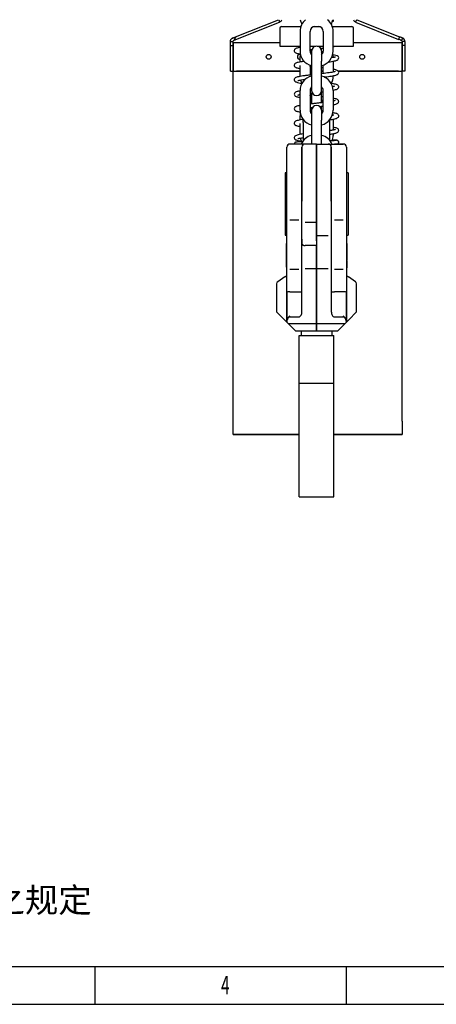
# Model space of a CAD drawing. Header units: millimetres. Extents: x 1723 to 4236, y 3692 to 5468.
# Tile 8 of 10: x 2979 to 3448, y 3692 to 4798. Entities that reach past the tile are written whole.
import ezdxf

# ---------------------------------------------------------------- set-up
doc = ezdxf.new("R2010")
doc.units = ezdxf.units.MM
doc.styles.add('样式 1', font='SimSun.ttf', dxfattribs={"width": 0.7, "height": 2.5})

# ---------------------------------------------------------------- blocks, each defined once
blk = doc.blocks.new('图框')
at = {"lineweight": -3}
for p, q in [((38.17, 38.17), (2229.15, 38.17)), ((1210, 38.17), (1210, 0)), ((1464.79, 38.17), (1464.79, 0)), ((0, 0), (2267.32, 0))]:
    blk.add_line(p, q, dxfattribs=at)
at = {"lineweight": -3, "insert": (360.38, 118.02), "char_height": 24.838, "width": 962.7379, "attachment_point": 1}
blk.add_mtext('{\\fSimSun|b0|i0|c134|p2;1.制造、安装、检验使用等应符合JB/T 5317-2016之规定}', dxfattribs=at)
at = {"lineweight": -3, "insert": (1337.69, 29.16), "char_height": 19.0852, "width": 9.3249, "attachment_point": 1, "style": '样式 1'}
blk.add_mtext('{\\fSimSun|b0|i0|c134|p2;4}', dxfattribs=at)

msp = doc.modelspace()

# ---------------------------------------------------------------- linework, layer by layer
for p, q in [((3220.565, 4774.488), (3271.543, 4794.985)), ((3222.169, 4778.365), (3270.158, 4797.657)), ((3270.643, 4797.657), (3271.543, 4794.985)), ((3271.759, 4795.072), (3271.543, 4794.985)), ((3273.616, 4790.012), (3295.426, 4790.012)), ((3310.033, 4790.012), (3316.204, 4790.012)), ((3311.316, 4790.162), (3314.916, 4790.162)), ((3330.81, 4790.012), (3352.616, 4790.012)), ((3330.969, 4795.757), (3331.216, 4795.757)), ((3331.216, 4795.757), (3331.466, 4795.757)), ((3332.266, 4796.557), (3332.266, 4797.657)), ((3356.828, 4795.045), (3356.774, 4795.067)), ((3357.878, 4797.657), (3356.828, 4795.045)), ((3356.828, 4795.045), (3405.245, 4775.582)), ((3358.375, 4797.657), (3406.364, 4778.365)), ((3271.616, 4788.012), (3271.616, 4768.012)), ((3294.516, 4784.562), (3294.516, 4762.462)), ((3305.716, 4762.462), (3305.716, 4784.562)), ((3320.516, 4784.562), (3320.516, 4762.462)), ((3331.716, 4762.462), (3331.716, 4784.562)), ((3354.616, 4768.012), (3354.616, 4788.012)), ((3406.364, 4778.365), (3405.245, 4775.582)), ((3216.266, 4768.717), (3216.266, 4773.289)), ((3216.266, 4773.289), (3219.266, 4773.289)), ((3216.266, 4768.717), (3219.266, 4768.717)), ((3216.266, 4739.907), (3216.266, 4768.717)), ((3219.266, 4771.907), (3219.266, 4773.289)), ((3219.266, 4771.907), (3219.266, 4739.907)), ((3219.266, 4771.907), (3223.266, 4771.907)), ((3219.266, 4739.907), (3219.266, 4771.907)), ((3223.266, 4771.907), (3271.619, 4771.907)), ((3271.616, 4768.012), (3294.519, 4768.012)), ((3305.817, 4768.012), (3312.371, 4768.012)), ((3313.866, 4768.012), (3320.42, 4768.012)), ((3331.717, 4768.012), (3354.616, 4768.012)), ((3354.616, 4771.907), (3405.266, 4771.907)), ((3405.266, 4771.907), (3409.266, 4771.907)), ((3409.758, 4777.001), (3408.639, 4774.217)), ((3409.266, 4773.289), (3409.266, 4771.907)), ((3412.266, 4773.289), (3409.266, 4773.289)), ((3409.266, 4739.907), (3409.266, 4771.907)), ((3409.266, 4771.907), (3409.266, 4739.907)), ((3412.266, 4768.717), (3409.266, 4768.717)), ((3412.266, 4773.289), (3412.266, 4768.717)), ((3412.266, 4768.717), (3412.266, 4739.907)), ((3294.516, 4750.17), (3294.516, 4756.212)), ((3307.516, 4762.462), (3307.516, 4764.193)), ((3307.516, 4762.462), (3307.516, 4751.262)), ((3318.716, 4762.462), (3318.716, 4765.478)), ((3318.716, 4762.462), (3318.716, 4751.262)), ((3331.716, 4756.212), (3331.716, 4755.113)), ((3294.516, 4734.112), (3294.516, 4746.151)), ((3305.716, 4746.623), (3305.716, 4735.478)), ((3307.516, 4751.262), (3307.516, 4729.162)), ((3318.716, 4729.162), (3318.716, 4751.262)), ((3320.516, 4737.18), (3320.516, 4746.623)), ((3331.716, 4751.042), (3331.716, 4738.807)), ((3216.266, 4739.907), (3219.266, 4739.907)), ((3219.266, 4346.907), (3219.266, 4739.907)), ((3219.266, 4739.907), (3294.518, 4739.907)), ((3294.517, 4739.907), (3223.266, 4739.907)), ((3307.518, 4739.907), (3305.718, 4739.907)), ((3305.719, 4739.907), (3307.518, 4739.907)), ((3320.514, 4739.907), (3318.714, 4739.907)), ((3318.714, 4739.907), (3320.516, 4739.907)), ((3331.716, 4734.746), (3331.716, 4734.112)), ((3337.304, 4739.907), (3409.266, 4739.907)), ((3405.266, 4739.907), (3337.306, 4739.907)), ((3412.266, 4739.907), (3409.266, 4739.907)), ((3409.266, 4346.907), (3409.266, 4739.907)), ((3307.516, 4729.162), (3307.516, 4717.962)), ((3318.716, 4717.962), (3318.716, 4729.162)), ((3294.516, 4695.862), (3294.516, 4717.962)), ((3305.716, 4717.962), (3305.716, 4695.862)), ((3307.516, 4715.376), (3307.516, 4703.116)), ((3318.716, 4704.396), (3318.716, 4716.662)), ((3320.516, 4695.862), (3320.516, 4717.962)), ((3331.716, 4717.962), (3331.716, 4695.862)), ((3318.716, 4695.862), (3318.716, 4700.812)), ((3294.516, 4685.034), (3294.516, 4689.612)), ((3307.516, 4695.862), (3307.516, 4699.049)), ((3307.516, 4695.862), (3307.516, 4684.662)), ((3318.716, 4695.862), (3318.716, 4684.662)), ((3294.516, 4668.756), (3294.516, 4681.002)), ((3298.116, 4682.216), (3298.116, 4685.47)), ((3298.116, 4682.216), (3298.116, 4661.755)), ((3307.516, 4684.662), (3307.516, 4662.562)), ((3318.716, 4662.562), (3318.716, 4684.662)), ((3328.116, 4682.216), (3328.116, 4685.47)), ((3328.116, 4661.755), (3328.116, 4682.216)), ((3331.716, 4685.882), (3331.716, 4673.663)), ((3331.716, 4669.598), (3331.716, 4667.512)), ((3293.116, 4658.012), (3283.116, 4658.012)), ((3293.116, 4658.012), (3283.116, 4658.012)), ((3300.116, 4658.012), (3293.116, 4658.012)), ((3313.116, 4658.012), (3300.116, 4658.012)), ((3307.516, 4662.562), (3307.516, 4657.99)), ((3313.116, 4594.019), (3313.116, 4658.012)), ((3313.116, 4658.012), (3326.116, 4658.012)), ((3313.116, 4658.012), (3313.116, 4594.019)), ((3318.716, 4657.959), (3318.716, 4662.562)), ((3326.116, 4658.012), (3333.116, 4658.012)), ((3343.116, 4658.012), (3333.116, 4658.012)), ((3333.116, 4658.012), (3343.116, 4658.012)), ((3279.616, 4594.019), (3279.616, 4654.512)), ((3279.616, 4594.019), (3279.616, 4654.512)), ((3296.616, 4654.523), (3296.616, 4594.019)), ((3296.616, 4594.019), (3296.616, 4654.512)), ((3329.616, 4594.019), (3329.616, 4654.523)), ((3329.616, 4654.512), (3329.616, 4594.019)), ((3346.616, 4654.512), (3346.616, 4594.019)), ((3346.616, 4654.512), (3346.616, 4594.019)), ((3279.616, 4625.512), (3277.616, 4625.512)), ((3277.616, 4625.512), (3277.616, 4590.512)), ((3348.616, 4625.512), (3346.616, 4625.512)), ((3348.616, 4625.512), (3348.616, 4555.512)), ((3277.616, 4590.512), (3277.616, 4555.512)), ((3279.616, 4557.325), (3279.616, 4594.019)), ((3296.616, 4551.318), (3296.616, 4594.019)), ((3313.116, 4549.408), (3313.116, 4594.019)), ((3313.116, 4594.019), (3313.116, 4549.407)), ((3329.616, 4594.019), (3329.616, 4548.548)), ((3346.616, 4594.019), (3346.616, 4557.325)), ((3283.116, 4573.012), (3293.116, 4573.012)), ((3313.116, 4569.744), (3300.116, 4569.744)), ((3333.116, 4573.012), (3343.116, 4573.012)), ((3279.616, 4525.762), (3279.616, 4557.325)), ((3279.616, 4525.756), (3279.616, 4557.319)), ((3346.616, 4557.325), (3346.616, 4525.762)), ((3346.616, 4557.319), (3346.616, 4525.756)), ((3277.616, 4555.512), (3279.616, 4555.512)), ((3279.116, 4546.146), (3279.616, 4546.146)), ((3279.116, 4545.904), (3279.616, 4545.904)), ((3296.616, 4545.909), (3296.616, 4551.318)), ((3296.616, 4551.312), (3296.616, 4545.909)), ((3296.616, 4523.055), (3296.616, 4545.909)), ((3326.116, 4554.856), (3313.116, 4554.856)), ((3313.116, 4549.407), (3313.116, 4544.134)), ((3329.616, 4548.548), (3329.616, 4523.055)), ((3346.616, 4555.512), (3348.616, 4555.512)), ((3347.116, 4546.146), (3346.616, 4546.146)), ((3279.116, 4537.415), (3279.054, 4537.415)), ((3279.116, 4539.073), (3279.616, 4539.073)), ((3279.116, 4536.49), (3279.616, 4536.49)), ((3313.116, 4544.134), (3300.116, 4544.134)), ((3313.116, 4524.817), (3313.116, 4544.134)), ((3313.116, 4544.134), (3313.116, 4524.817)), ((3347.179, 4537.415), (3347.116, 4537.415)), ((3279.116, 4523.235), (3279.616, 4523.235)), ((3279.616, 4508.321), (3279.616, 4525.762)), ((3296.616, 4509.873), (3296.616, 4523.055)), ((3313.116, 4508.085), (3313.116, 4524.817)), ((3313.116, 4524.817), (3313.116, 4508.085)), ((3329.616, 4523.055), (3329.616, 4509.873)), ((3347.116, 4532.276), (3346.616, 4532.276)), ((3347.116, 4531.869), (3346.616, 4531.869)), ((3347.116, 4526.882), (3346.616, 4526.882)), ((3347.116, 4526.585), (3346.616, 4526.585)), ((3346.616, 4525.762), (3346.616, 4508.321)), ((3279.054, 4519.257), (3279.616, 4519.257)), ((3279.054, 4519.049), (3279.616, 4519.049)), ((3279.116, 4522.586), (3279.616, 4522.586)), ((3279.116, 4522.475), (3279.616, 4522.475)), ((3279.116, 4519.547), (3279.616, 4519.547)), ((3293.116, 4517.012), (3283.116, 4517.012)), ((3300.116, 4518.351), (3313.116, 4518.351)), ((3313.116, 4518.351), (3326.116, 4518.351)), ((3343.116, 4517.012), (3333.116, 4517.012)), ((3346.616, 4519.049), (3347.179, 4519.049)), ((3268.116, 4500.945), (3268.116, 4469.512)), ((3277.42, 4508.984), (3269.403, 4503.407)), ((3277.42, 4508.984), (3279.616, 4510.512)), ((3279.616, 4491.667), (3279.616, 4508.323)), ((3279.616, 4491.665), (3279.616, 4508.321)), ((3296.616, 4476.749), (3296.616, 4509.873)), ((3296.616, 4469.913), (3296.616, 4509.867)), ((3313.116, 4456.61), (3313.116, 4508.085)), ((3313.116, 4508.085), (3313.116, 4456.61)), ((3329.616, 4509.873), (3329.616, 4476.749)), ((3329.616, 4509.867), (3329.616, 4469.897)), ((3346.616, 4510.512), (3348.812, 4508.984)), ((3346.616, 4508.323), (3346.616, 4491.667)), ((3346.616, 4508.321), (3346.616, 4491.665)), ((3356.83, 4503.407), (3348.812, 4508.984)), ((3358.116, 4469.512), (3358.116, 4500.945)), ((3279.616, 4491.667), (3279.616, 4458.129)), ((3279.616, 4458.112), (3279.616, 4491.665)), ((3283.116, 4492.012), (3293.116, 4492.012)), ((3343.116, 4492.012), (3333.116, 4492.012)), ((3346.616, 4458.129), (3346.616, 4491.667)), ((3346.616, 4491.665), (3346.616, 4458.112)), ((3268.116, 4469.512), (3276.937, 4460.691)), ((3358.116, 4469.512), (3349.296, 4460.691)), ((3279.616, 4458.012), (3276.937, 4460.691)), ((3279.616, 4458.012), (3279.616, 4458.112)), ((3279.616, 4458.012), (3281.019, 4456.61)), ((3281.019, 4456.61), (3289.616, 4448.012)), ((3281.019, 4456.61), (3313.116, 4456.61)), ((3283.116, 4464.965), (3281.329, 4463.178)), ((3282.155, 4464.004), (3293.116, 4464.004)), ((3313.116, 4448.012), (3313.116, 4456.61)), ((3313.116, 4456.61), (3345.214, 4456.61)), ((3313.116, 4456.61), (3313.116, 4448.012)), ((3333.116, 4464.004), (3344.078, 4464.004)), ((3345.214, 4456.61), (3336.616, 4448.012)), ((3343.116, 4464.965), (3344.904, 4463.178)), ((3345.214, 4456.61), (3346.616, 4458.012)), ((3349.296, 4460.691), (3346.616, 4458.012)), ((3346.616, 4458.112), (3346.616, 4458.012)), ((3313.116, 4448.012), (3289.616, 4448.012)), ((3295.766, 4448.013), (3295.766, 4442.812)), ((3336.616, 4448.012), (3313.116, 4448.012)), ((3330.466, 4442.812), (3330.466, 4448.013)), ((3293.616, 4417.083), (3293.616, 4442.812)), ((3293.616, 4442.812), (3332.616, 4442.812)), ((3332.616, 4417.083), (3332.616, 4442.812)), ((3293.616, 4388.94), (3293.616, 4417.083)), ((3332.616, 4388.94), (3332.616, 4417.083)), ((3332.616, 4388.939), (3293.616, 4388.939)), ((3293.616, 4374.336), (3293.616, 4388.939)), ((3332.616, 4374.336), (3332.616, 4388.939)), ((3293.616, 4334.15), (3293.616, 4374.336)), ((3332.616, 4334.15), (3332.616, 4374.336)), ((3219.266, 4331.907), (3219.266, 4346.907)), ((3409.266, 4346.907), (3409.266, 4331.907)), ((3219.266, 4331.907), (3293.619, 4331.907)), ((3293.619, 4331.907), (3219.266, 4331.907)), ((3293.616, 4261.664), (3293.616, 4334.15)), ((3332.616, 4261.664), (3332.616, 4334.15)), ((3332.616, 4331.907), (3409.266, 4331.907)), ((3409.266, 4331.907), (3332.616, 4331.907)), ((3332.626, 4295.481), (3332.616, 4295.481)), ((3332.626, 4288.608), (3332.616, 4288.608)), ((3332.626, 4288.101), (3332.616, 4288.101)), ((3332.626, 4285.742), (3332.616, 4285.742)), ((3293.616, 4261.664), (3332.616, 4261.664))]:
    msp.add_line(p, q)
for centre in [(3259.266, 4755.907), (3364.266, 4755.907)]:
    msp.add_circle(centre, 2.75)
for centre, radius, start, end in [((3273.616, 4788.012), 2, 90, 180), ((3270.266, 4798.783), 4, 291.904816, 343.64332), ((3311.316, 4784.562), 16.8, 128.790001, 180), ((3311.316, 4800.712), 16.8, 190.479374, 208.728281), ((3311.316, 4784.562), 5.6, 90, 180), ((3314.916, 4784.562), 5.6, 0, 90), ((3314.916, 4784.562), 16.8, 0, 51.209999), ((3314.916, 4800.712), 16.8, 331.271718, 349.520625), ((3331.466, 4796.557), 0.8, 270, 0), ((3352.616, 4788.012), 2, 0, 90), ((3358.266, 4798.778), 4, 196.277024, 248.100255), ((3313.116, 4762.462), 5.6, 90, 180), ((3313.116, 4762.462), 5.6, 0, 90), ((3294.266, 4755.907), 2.75, 81.129382, 180), ((3294.266, 4755.907), 2.75, 180, 275.220002), ((3311.316, 4762.462), 16.8, 180, 256.926095), ((3311.316, 4756.212), 16.8, 170.17875, 180), ((3311.316, 4762.462), 5.6, 180, 227.26688), ((3311.316, 4756.212), 5.6, 132.73312, 146.079834), ((3314.916, 4762.462), 5.6, 312.73312, 0), ((3314.916, 4756.212), 5.6, 33.92016, 47.266874), ((3314.916, 4762.462), 16.8, 283.073905, 0), ((3314.916, 4756.212), 16.8, 0, 10.721251), ((3311.316, 4717.962), 16.8, 103.058439, 180), ((3314.916, 4717.962), 16.8, 0, 76.941561), ((3314.916, 4734.112), 16.8, 331.271719, 0), ((3311.316, 4734.112), 16.8, 194.401407, 208.728281), ((3311.316, 4717.962), 5.6, 132.73312, 180), ((3314.916, 4717.962), 5.6, 0, 47.26688), ((3313.116, 4717.962), 5.6, 180, 270), ((3313.116, 4717.962), 5.6, 270, 0), ((3311.316, 4689.612), 16.8, 103.073904, 109.472342), ((3313.116, 4695.862), 5.6, 90, 180), ((3313.116, 4695.862), 5.6, 0, 90), ((3314.916, 4689.612), 16.8, 70.527657, 76.926095), ((3311.316, 4695.862), 16.8, 180, 256.926095), ((3311.316, 4689.612), 16.8, 169.278749, 180), ((3311.316, 4695.862), 5.6, 180, 227.26688), ((3311.316, 4689.612), 5.6, 132.73312, 146.079834), ((3314.916, 4695.862), 5.6, 312.73312, 0), ((3314.916, 4689.612), 5.6, 33.92016, 47.266874), ((3314.916, 4695.862), 16.8, 283.073905, 0), ((3314.916, 4689.612), 16.8, 0, 10.721251), ((3311.316, 4651.362), 16.8, 103.073908, 156.636564), ((3314.916, 4651.362), 16.8, 23.550468, 76.926095), ((3314.916, 4667.512), 16.8, 339.430781, 0), ((3283.116, 4654.512), 3.5, 90, 180), ((3311.316, 4667.512), 16.8, 189.50625, 204.885), ((3300.116, 4654.512), 3.5, 90, 180), ((3326.116, 4654.512), 3.5, 0, 90), ((3343.116, 4654.512), 3.5, 0, 90), ((3271.116, 4500.945), 3, 124.824489, 176.630467), ((3355.116, 4500.945), 3, 3.063456, 55.175511)]:
    msp.add_arc(centre, radius, start, end)
for centre, major_axis, ratio, start_param, end_param in [((3283.116, 4491.665), (3.5, 0), 0.09901951, 1.57079633, 3.14159265), ((3293.116, 4492.359), (3.5, 0), 0.09901951, 4.71238898, 6.28318531), ((3333.116, 4492.359), (3.5, 0), 0.09901951, 3.14159265, 4.71238898), ((3343.116, 4491.665), (3.5, 0), 0.09901951, 0, 1.57079633), ((3293.116, 4469.896), (0, 5.892), 0.59403985, 3.14159265, 4.71527449), ((3333.116, 4469.896), (0, 5.892), 0.59403985, 1.57058933, 3.14159265), ((3283.116, 4458.112), (0, 5.892), 0.59403985, 0.53602551, 1.57079633), ((3343.116, 4458.112), (0, 5.892), 0.59403985, 4.71238898, 5.7471598)]:
    msp.add_ellipse(centre, major_axis=major_axis, ratio=ratio, start_param=start_param, end_param=end_param)
for points, knots in [([(3218.774, 4777.001), (3218.845, 4777.029), (3218.915, 4777.057), (3219.056, 4777.114), (3219.267, 4777.199), (3219.478, 4777.284), (3219.901, 4777.454), (3220.183, 4777.567), (3221.032, 4777.908), (3221.6, 4778.136), (3222.169, 4778.365)], [0, 0, 0, 0, 0.0625, 0.0625, 0.125, 0.25, 0.25, 0.5, 0.5, 1, 1, 1, 1]), ([(3222.169, 4778.365), (3222.083, 4778.213), (3222, 4778.059), (3221.837, 4777.749), (3221.758, 4777.592), (3221.529, 4777.119), (3221.385, 4776.799), (3221.185, 4776.313), (3221.121, 4776.15), (3220.997, 4775.822), (3220.937, 4775.657), (3220.823, 4775.326), (3220.768, 4775.159), (3220.663, 4774.824), (3220.613, 4774.656), (3220.565, 4774.488)], [0, 0, 0, 0, 0.125, 0.125, 0.25, 0.25, 0.5, 0.5, 0.625, 0.625, 0.75, 0.75, 0.875, 0.875, 1, 1, 1, 1]), ([(3409.758, 4777.001), (3409.477, 4777.114), (3409.196, 4777.227), (3408.632, 4777.454), (3408.35, 4777.567), (3407.501, 4777.908), (3406.933, 4778.136), (3406.364, 4778.365)], [0, 0, 0, 0, 0.25, 0.25, 0.5, 0.5, 1, 1, 1, 1]), ([(3216.266, 4773.289), (3216.266, 4773.392), (3216.27, 4773.494), (3216.282, 4773.646), (3216.287, 4773.697), (3216.299, 4773.799), (3216.305, 4773.85), (3216.345, 4774.103), (3216.392, 4774.304), (3216.47, 4774.551), (3216.487, 4774.6), (3216.522, 4774.698), (3216.541, 4774.747), (3216.6, 4774.892), (3216.643, 4774.987), (3216.713, 4775.128), (3216.738, 4775.174), (3216.789, 4775.267), (3216.815, 4775.313), (3216.897, 4775.448), (3216.956, 4775.537), (3217.018, 4775.623)], [0, 0, 0, 0, 0.125, 0.125, 0.1875, 0.1875, 0.25, 0.25, 0.5, 0.5, 0.5625, 0.5625, 0.625, 0.625, 0.75, 0.75, 0.8125, 0.8125, 0.875, 0.875, 1, 1, 1, 1]), ([(3218.774, 4777.001), (3218.689, 4776.966), (3218.604, 4776.929), (3218.479, 4776.868), (3218.437, 4776.847), (3218.355, 4776.803), (3218.233, 4776.736), (3218.114, 4776.662), (3217.997, 4776.584), (3217.959, 4776.557), (3217.883, 4776.502), (3217.845, 4776.474), (3217.659, 4776.329), (3217.518, 4776.202), (3217.353, 4776.03), (3217.32, 4775.995), (3217.256, 4775.924), (3217.162, 4775.815), (3217.074, 4775.701), (3217.018, 4775.623)], [0, 0, 0, 0, 0.125, 0.125, 0.1875, 0.1875, 0.25, 0.375, 0.375, 0.4375, 0.4375, 0.5, 0.5, 0.75, 0.75, 0.8125, 0.8125, 0.875, 1, 1, 1, 1]), ([(3219.266, 4773.289), (3219.266, 4773.313), (3219.267, 4773.337), (3219.271, 4773.384), (3219.273, 4773.408), (3219.283, 4773.479), (3219.294, 4773.527), (3219.323, 4773.624), (3219.341, 4773.673), (3219.377, 4773.748), (3219.391, 4773.773), (3219.42, 4773.823), (3219.436, 4773.848), (3219.454, 4773.873)], [0, 0, 0, 0, 0.125, 0.125, 0.25, 0.25, 0.5, 0.5, 0.75, 0.75, 0.875, 0.875, 1, 1, 1, 1]), ([(3219.893, 4774.217), (3219.854, 4774.201), (3219.815, 4774.183), (3219.758, 4774.151), (3219.739, 4774.139), (3219.701, 4774.115), (3219.683, 4774.102), (3219.627, 4774.06), (3219.591, 4774.029), (3219.538, 4773.975), (3219.521, 4773.956), (3219.487, 4773.916), (3219.47, 4773.895), (3219.454, 4773.873)], [0, 0, 0, 0, 0.25, 0.25, 0.375, 0.375, 0.5, 0.5, 0.75, 0.75, 0.875, 0.875, 1, 1, 1, 1]), ([(3220.565, 4774.488), (3220.45, 4774.441), (3220.337, 4774.395), (3220.169, 4774.328), (3220.113, 4774.306), (3220.03, 4774.272), (3220.003, 4774.261), (3219.948, 4774.239), (3219.921, 4774.228), (3219.893, 4774.217)], [0, 0, 0, 0, 0.5, 0.5, 0.75, 0.75, 0.875, 0.875, 1, 1, 1, 1]), ([(3294.266, 4766.436), (3293.612, 4766.313), (3292.174, 4766.015), (3290.52, 4765.558), (3289.314, 4765.017), (3288.431, 4764.32), (3287.826, 4762.965), (3288.165, 4761.535), (3290.192, 4759.917), (3292.301, 4759.538), (3294.417, 4759.129), (3295.048, 4759.016)], [0, 0, 0, 0, 0.092723, 0.2207997, 0.32483797, 0.40075938, 0.46937323, 0.57221159, 0.68858695, 0.91329239, 1, 1, 1, 1]), ([(3294.266, 4766.436), (3293.612, 4766.313), (3292.174, 4766.015), (3290.52, 4765.558), (3289.314, 4765.017), (3288.431, 4764.32), (3287.826, 4762.965), (3288.165, 4761.535), (3290.192, 4759.917), (3292.301, 4759.538), (3294.417, 4759.129), (3295.048, 4759.016)], [0, 0, 0, 0, 0.092723, 0.2207997, 0.32483797, 0.40075938, 0.46937323, 0.57221159, 0.68858695, 0.91329239, 1, 1, 1, 1]), ([(3331.753, 4767.316), (3332.511, 4767.461), (3333.561, 4767.684), (3334.432, 4767.916), (3334.714, 4767.999)], [0, 0, 0, 0, 0.657776, 1, 1, 1, 1]), ([(3331.753, 4767.316), (3332.511, 4767.461), (3333.561, 4767.684), (3334.432, 4767.916), (3334.714, 4767.999)], [0, 0, 0, 0, 0.657776, 1, 1, 1, 1]), ([(3408.639, 4774.217), (3408.358, 4774.33), (3408.077, 4774.443), (3407.513, 4774.67), (3407.231, 4774.784), (3406.382, 4775.125), (3405.814, 4775.353), (3405.245, 4775.582)], [0, 0, 0, 0, 0.25, 0.25, 0.5, 0.5, 1, 1, 1, 1]), ([(3409.266, 4773.289), (3409.266, 4773.33), (3409.264, 4773.374), (3409.252, 4773.465), (3409.242, 4773.513), (3409.215, 4773.609), (3409.197, 4773.659), (3409.169, 4773.719), (3409.164, 4773.731), (3409.151, 4773.756), (3409.145, 4773.768), (3409.125, 4773.803), (3409.111, 4773.826), (3409.065, 4773.894), (3409.031, 4773.936), (3408.959, 4774.013), (3408.92, 4774.048), (3408.86, 4774.095), (3408.84, 4774.109), (3408.799, 4774.136), (3408.778, 4774.149), (3408.717, 4774.183), (3408.678, 4774.202), (3408.639, 4774.217)], [0, 0, 0, 0, 0.125, 0.125, 0.25, 0.25, 0.375, 0.375, 0.40625, 0.40625, 0.4375, 0.4375, 0.5, 0.5, 0.625, 0.625, 0.75, 0.75, 0.8125, 0.8125, 0.875, 0.875, 1, 1, 1, 1]), ([(3412.266, 4773.289), (3412.266, 4773.386), (3412.263, 4773.482), (3412.249, 4773.675), (3412.238, 4773.772), (3412.196, 4774.062), (3412.153, 4774.254), (3412.081, 4774.493), (3412.066, 4774.541), (3412.042, 4774.612), (3412.033, 4774.636), (3412.016, 4774.683), (3411.972, 4774.8), (3411.922, 4774.915), (3411.794, 4775.186), (3411.695, 4775.36), (3411.527, 4775.609), (3411.467, 4775.691), (3411.373, 4775.809), (3411.341, 4775.849), (3411.275, 4775.925), (3411.242, 4775.963), (3411.072, 4776.147), (3410.927, 4776.283), (3410.695, 4776.469), (3410.616, 4776.528), (3410.493, 4776.613), (3410.452, 4776.64), (3410.369, 4776.693), (3410.326, 4776.719), (3410.198, 4776.793), (3410.111, 4776.84), (3409.936, 4776.926), (3409.848, 4776.965), (3409.758, 4777.001)], [0, 0, 0, 0, 0.0625, 0.0625, 0.125, 0.125, 0.25, 0.25, 0.28125, 0.28125, 0.296875, 0.296875, 0.3125, 0.375, 0.375, 0.5, 0.5, 0.5625, 0.5625, 0.59375, 0.59375, 0.625, 0.625, 0.75, 0.75, 0.8125, 0.8125, 0.84375, 0.84375, 0.875, 0.875, 0.9375, 0.9375, 1, 1, 1, 1]), ([(3317.76, 4765.399), (3318.64, 4765.5), (3319.541, 4765.605), (3320.426, 4765.71), (3320.457, 4765.714)], [0, 0, 0, 0, 0.96520556, 1, 1, 1, 1]), ([(3317.76, 4765.399), (3318.64, 4765.5), (3319.541, 4765.605), (3320.426, 4765.71), (3320.457, 4765.714)], [0, 0, 0, 0, 0.96520556, 1, 1, 1, 1]), ([(3326.079, 4750.137), (3326.936, 4750.253), (3328.768, 4750.514), (3332.07, 4751.049), (3334.744, 4751.656), (3336.376, 4752.29), (3337.651, 4753.111), (3338.201, 4755.106), (3336.925, 4756.933), (3335.069, 4757.548), (3332.706, 4758.091), (3331.48, 4758.327)], [0, 0, 0, 0, 0.07712875, 0.1723718, 0.35040349, 0.43405961, 0.51739245, 0.60365659, 0.68843342, 0.857914, 1, 1, 1, 1]), ([(3326.079, 4750.137), (3326.936, 4750.253), (3328.768, 4750.514), (3332.07, 4751.049), (3334.744, 4751.656), (3336.376, 4752.29), (3337.651, 4753.111), (3338.201, 4755.106), (3336.925, 4756.933), (3335.069, 4757.548), (3332.706, 4758.091), (3331.48, 4758.327)], [0, 0, 0, 0, 0.07712875, 0.1723718, 0.35040349, 0.43405961, 0.51739245, 0.60365659, 0.68843342, 0.857914, 1, 1, 1, 1]), ([(3334.263, 4755.7), (3334.231, 4755.727), (3333.86, 4755.573), (3332.528, 4755.237), (3330.891, 4754.921), (3329.672, 4754.716)], [0, 0, 0, 0, 0.2396494, 0.52379037, 1, 1, 1, 1]), ([(3334.263, 4755.7), (3334.231, 4755.727), (3333.86, 4755.573), (3332.528, 4755.237), (3330.891, 4754.921), (3329.672, 4754.716)], [0, 0, 0, 0, 0.23964942, 0.52379039, 1, 1, 1, 1]), ([(3299.159, 4750.927), (3298.539, 4750.84), (3296.55, 4750.55), (3293.753, 4750.073), (3291.257, 4749.479), (3289.649, 4748.87), (3288.695, 4748.238), (3288.039, 4747.392), (3287.872, 4745.913), (3288.769, 4744.623), (3289.763, 4744.069), (3290.736, 4743.692), (3292.242, 4743.274), (3293.658, 4742.983), (3294.487, 4742.832)], [0, 0, 0, 0, 0.05767718, 0.1914008, 0.30650041, 0.40289566, 0.48021836, 0.54387202, 0.61353786, 0.68371778, 0.74634975, 0.81126001, 0.90028622, 1, 1, 1, 1]), ([(3299.159, 4750.927), (3298.539, 4750.84), (3296.55, 4750.55), (3293.753, 4750.073), (3291.257, 4749.479), (3289.649, 4748.87), (3288.695, 4748.238), (3288.039, 4747.392), (3287.872, 4745.913), (3288.769, 4744.623), (3289.763, 4744.069), (3290.736, 4743.692), (3292.242, 4743.274), (3293.658, 4742.983), (3294.487, 4742.832)], [0, 0, 0, 0, 0.05767718, 0.1914008, 0.30650041, 0.40289566, 0.48021836, 0.54387202, 0.61353786, 0.68371778, 0.74634975, 0.81126001, 0.90028622, 1, 1, 1, 1]), ([(3307.52, 4745.074), (3307.427, 4745.085), (3306.81, 4745.156), (3306.202, 4745.228), (3305.692, 4745.289)], [0, 0, 0, 0, 0.15168378, 1, 1, 1, 1]), ([(3307.52, 4745.074), (3307.427, 4745.085), (3306.81, 4745.156), (3306.202, 4745.228), (3305.692, 4745.289)], [0, 0, 0, 0, 0.1516838, 1, 1, 1, 1]), ([(3307.795, 4735.722), (3307.187, 4735.652), (3305.121, 4735.411), (3301.649, 4734.989), (3297.694, 4734.452), (3294.365, 4733.914), (3291.732, 4733.35), (3289.794, 4732.702), (3288.574, 4731.86), (3287.985, 4730.952), (3287.96, 4729.706), (3288.395, 4728.815), (3289.155, 4728.099), (3290.113, 4727.624), (3291.833, 4727.067), (3294.177, 4726.583), (3296.128, 4726.26), (3296.867, 4726.145)], [0, 0, 0, 0, 0.0358148, 0.12265248, 0.21493933, 0.30860601, 0.39521252, 0.47506614, 0.54800612, 0.60309429, 0.63850344, 0.67204396, 0.70705069, 0.76056912, 0.83920853, 0.94258107, 1, 1, 1, 1]), ([(3307.795, 4735.722), (3307.187, 4735.652), (3305.121, 4735.411), (3301.649, 4734.989), (3297.694, 4734.452), (3294.365, 4733.914), (3291.732, 4733.35), (3289.794, 4732.702), (3288.574, 4731.86), (3287.985, 4730.952), (3287.96, 4729.706), (3288.395, 4728.815), (3289.155, 4728.099), (3290.113, 4727.624), (3291.833, 4727.067), (3294.177, 4726.583), (3296.128, 4726.26), (3296.867, 4726.145)], [0, 0, 0, 0, 0.0358148, 0.12265248, 0.21493933, 0.30860601, 0.39521252, 0.47506614, 0.54800612, 0.60309429, 0.63850344, 0.67204396, 0.70705069, 0.76056912, 0.83920853, 0.94258107, 1, 1, 1, 1]), ([(3334.291, 4739.464), (3334.283, 4739.469), (3334.174, 4739.383), (3333.329, 4739.156), (3331.562, 4738.75), (3328.868, 4738.283), (3325.523, 4737.8), (3322.07, 4737.361), (3319.745, 4737.085), (3318.727, 4736.966)], [0, 0, 0, 0, 0.05858003, 0.20164918, 0.36006718, 0.53337304, 0.7074598, 0.87432259, 1, 1, 1, 1]), ([(3334.291, 4739.464), (3334.283, 4739.469), (3334.174, 4739.383), (3333.329, 4739.156), (3331.562, 4738.75), (3328.868, 4738.283), (3325.523, 4737.8), (3322.07, 4737.361), (3319.745, 4737.085), (3318.727, 4736.966)], [0, 0, 0, 0, 0.05858006, 0.20164921, 0.3600672, 0.53337305, 0.70745981, 0.8743226, 1, 1, 1, 1]), ([(3320.579, 4743.582), (3320.264, 4743.619), (3319.655, 4743.691), (3319.038, 4743.763), (3318.74, 4743.798)], [0, 0, 0, 0, 0.51960319, 1, 1, 1, 1]), ([(3320.579, 4743.582), (3320.264, 4743.619), (3319.655, 4743.691), (3319.038, 4743.763), (3318.74, 4743.798)], [0, 0, 0, 0, 0.51960319, 1, 1, 1, 1]), ([(3318.75, 4739.77), (3319.282, 4739.707), (3319.876, 4739.637), (3320.461, 4739.567), (3320.528, 4739.559)], [0, 0, 0, 0, 0.88637621, 1, 1, 1, 1]), ([(3318.75, 4739.77), (3319.282, 4739.707), (3319.876, 4739.637), (3320.461, 4739.567), (3320.528, 4739.559)], [0, 0, 0, 0, 0.88637622, 1, 1, 1, 1]), ([(3321.69, 4733.291), (3322.069, 4733.336), (3323.723, 4733.539), (3326.562, 4733.907), (3329.855, 4734.394), (3333.376, 4735.015), (3335.72, 4735.696), (3337.293, 4736.476), (3338.244, 4738.345), (3337.545, 4739.921), (3335.971, 4741.012), (3333.974, 4741.558), (3332.132, 4741.924), (3331.856, 4741.977)], [0, 0, 0, 0, 0.0274675, 0.12126064, 0.21922345, 0.31617353, 0.48786425, 0.5642778, 0.63852039, 0.7144121, 0.7964073, 0.970526, 1, 1, 1, 1]), ([(3321.69, 4733.291), (3322.069, 4733.336), (3323.723, 4733.539), (3326.562, 4733.907), (3329.855, 4734.394), (3333.376, 4735.015), (3335.72, 4735.696), (3337.293, 4736.476), (3338.244, 4738.345), (3337.545, 4739.921), (3335.971, 4741.012), (3333.974, 4741.558), (3332.132, 4741.924), (3331.856, 4741.977)], [0, 0, 0, 0, 0.0274675, 0.12126064, 0.21922345, 0.31617353, 0.48786425, 0.5642778, 0.63852039, 0.7144121, 0.7964073, 0.970526, 1, 1, 1, 1]), ([(3291.869, 4729.381), (3291.914, 4729.341), (3292.191, 4729.341), (3293.353, 4729.626), (3295.75, 4730.095), (3298.483, 4730.518), (3300.311, 4730.769), (3300.828, 4730.838)], [0, 0, 0, 0, 0.15367138, 0.38002197, 0.62986285, 0.8981374, 1, 1, 1, 1]), ([(3291.869, 4729.381), (3291.914, 4729.341), (3292.191, 4729.341), (3293.353, 4729.626), (3295.75, 4730.095), (3298.483, 4730.518), (3300.311, 4730.769), (3300.828, 4730.838)], [0, 0, 0, 0, 0.15367138, 0.38002197, 0.62986285, 0.8981374, 1, 1, 1, 1]), ([(3331.681, 4718.44), (3332.287, 4718.553), (3333.651, 4718.834), (3335.491, 4719.334), (3337.038, 4720.154), (3337.871, 4721.073), (3338.088, 4722.504), (3337.279, 4723.928), (3336.204, 4724.51), (3333.995, 4725.309), (3331.311, 4725.817), (3329.262, 4726.138)], [0, 0, 0, 0, 0.08130069, 0.19544326, 0.30253768, 0.39931297, 0.47310004, 0.54430661, 0.64481198, 0.76785058, 1, 1, 1, 1]), ([(3331.681, 4718.44), (3332.287, 4718.553), (3333.651, 4718.834), (3335.491, 4719.334), (3337.038, 4720.154), (3337.871, 4721.073), (3338.088, 4722.504), (3337.279, 4723.928), (3336.204, 4724.51), (3333.995, 4725.309), (3331.311, 4725.817), (3329.262, 4726.138)], [0, 0, 0, 0, 0.08130069, 0.19544326, 0.30253768, 0.39931297, 0.47310004, 0.54430661, 0.64481198, 0.76785058, 1, 1, 1, 1]), ([(3333.281, 4722.85), (3332.877, 4722.767), (3332.141, 4722.595), (3331.175, 4722.41), (3330.969, 4722.371)], [0, 0, 0, 0, 0.7950331, 1, 1, 1, 1]), ([(3333.281, 4722.85), (3332.877, 4722.767), (3332.141, 4722.595), (3331.175, 4722.41), (3330.969, 4722.371)], [0, 0, 0, 0, 0.79503311, 1, 1, 1, 1]), ([(3294.474, 4717.618), (3294.124, 4717.553), (3293.207, 4717.378), (3291.868, 4717.087), (3290.105, 4716.559), (3288.526, 4715.641), (3287.739, 4714.138), (3288.413, 4712.425), (3289.895, 4711.466), (3291.767, 4710.826), (3293.322, 4710.487), (3294.289, 4710.303), (3294.467, 4710.269)], [0, 0, 0, 0, 0.05060226, 0.13902616, 0.24094051, 0.36917229, 0.50446248, 0.62957656, 0.74772137, 0.86162508, 0.97501655, 1, 1, 1, 1]), ([(3294.474, 4717.618), (3294.124, 4717.553), (3293.207, 4717.378), (3291.868, 4717.087), (3290.105, 4716.559), (3288.526, 4715.641), (3287.739, 4714.138), (3288.413, 4712.425), (3289.895, 4711.466), (3291.767, 4710.826), (3293.322, 4710.487), (3294.289, 4710.303), (3294.467, 4710.269)], [0, 0, 0, 0, 0.05060226, 0.13902616, 0.24094051, 0.36917229, 0.50446248, 0.62957656, 0.74772137, 0.86162509, 0.97501655, 1, 1, 1, 1]), ([(3291.916, 4713.083), (3291.938, 4713.057), (3292.057, 4713.012), (3292.554, 4713.126), (3293.668, 4713.394), (3294.327, 4713.529), (3294.489, 4713.561)], [0, 0, 0, 0, 0.17139117, 0.5742526, 0.89886478, 1, 1, 1, 1]), ([(3291.916, 4713.083), (3291.938, 4713.057), (3292.057, 4713.012), (3292.554, 4713.126), (3293.668, 4713.394), (3294.327, 4713.529), (3294.489, 4713.561)], [0, 0, 0, 0, 0.17139117, 0.5742526, 0.89886478, 1, 1, 1, 1]), ([(3294.512, 4701.345), (3294.088, 4701.267), (3292.776, 4701.011), (3291.084, 4700.568), (3289.629, 4699.969), (3288.523, 4699.269), (3287.658, 4697.968), (3288.569, 4695.823), (3290.076, 4695.064), (3291.435, 4694.628), (3293.08, 4694.241), (3294.315, 4694.005), (3294.815, 4693.915)], [0, 0, 0, 0, 0.05896467, 0.18491001, 0.26845747, 0.35936118, 0.50339445, 0.61524332, 0.71943373, 0.82084311, 0.93130675, 1, 1, 1, 1]), ([(3294.512, 4701.345), (3294.088, 4701.267), (3292.776, 4701.011), (3291.084, 4700.568), (3289.629, 4699.969), (3288.523, 4699.269), (3287.658, 4697.968), (3288.569, 4695.823), (3290.076, 4695.064), (3291.435, 4694.628), (3293.08, 4694.241), (3294.315, 4694.005), (3294.815, 4693.915)], [0, 0, 0, 0, 0.05896467, 0.18491001, 0.26845747, 0.35936118, 0.50339445, 0.61524332, 0.71943373, 0.82084312, 0.93130675, 1, 1, 1, 1]), ([(3320.547, 4704.61), (3319.482, 4704.482), (3317.072, 4704.201), (3313.201, 4703.764), (3309.292, 4703.324), (3306.812, 4703.038), (3305.709, 4702.907)], [0, 0, 0, 0, 0.22530224, 0.49571617, 0.77036755, 1, 1, 1, 1]), ([(3320.547, 4704.61), (3319.482, 4704.482), (3317.072, 4704.201), (3313.201, 4703.764), (3309.292, 4703.324), (3306.812, 4703.038), (3305.709, 4702.907)], [0, 0, 0, 0, 0.22530224, 0.49571617, 0.77036755, 1, 1, 1, 1]), ([(3331.757, 4702.174), (3331.876, 4702.196), (3332.942, 4702.401), (3334.584, 4702.773), (3336.357, 4703.389), (3337.662, 4704.396), (3338.109, 4705.774), (3337.706, 4707.03), (3337.014, 4707.754), (3335.902, 4708.372), (3334.169, 4708.912), (3332.556, 4709.265), (3331.748, 4709.421)], [0, 0, 0, 0, 0.01768929, 0.16195895, 0.29132723, 0.40542414, 0.49930394, 0.56183994, 0.63437858, 0.74292157, 0.88267938, 1, 1, 1, 1]), ([(3331.757, 4702.174), (3331.876, 4702.196), (3332.942, 4702.401), (3334.584, 4702.773), (3336.357, 4703.389), (3337.662, 4704.396), (3338.109, 4705.774), (3337.706, 4707.03), (3337.014, 4707.754), (3335.902, 4708.372), (3334.169, 4708.912), (3332.556, 4709.265), (3331.748, 4709.421)], [0, 0, 0, 0, 0.01768929, 0.16195895, 0.29132723, 0.40542414, 0.49930394, 0.56183994, 0.63437858, 0.74292157, 0.88267938, 1, 1, 1, 1]), ([(3334.1, 4706.72), (3334.055, 4706.801), (3333.577, 4706.629), (3332.451, 4706.372), (3331.787, 4706.238)], [0, 0, 0, 0, 0.50526921, 1, 1, 1, 1]), ([(3334.1, 4706.72), (3334.055, 4706.801), (3333.577, 4706.629), (3332.451, 4706.372), (3331.787, 4706.238)], [0, 0, 0, 0, 0.50526922, 1, 1, 1, 1]), ([(3305.699, 4698.878), (3305.956, 4698.908), (3306.946, 4699.026), (3307.958, 4699.143), (3308.714, 4699.23)], [0, 0, 0, 0, 0.26221502, 1, 1, 1, 1]), ([(3305.699, 4698.878), (3305.956, 4698.908), (3306.946, 4699.026), (3307.958, 4699.143), (3308.714, 4699.23)], [0, 0, 0, 0, 0.26221502, 1, 1, 1, 1]), ([(3327.619, 4685.208), (3327.877, 4685.245), (3328.983, 4685.408), (3330.723, 4685.686), (3332.784, 4686.068), (3334.785, 4686.555), (3336.492, 4687.203), (3337.735, 4688.179), (3338.235, 4689.854), (3336.954, 4691.673), (3335.277, 4692.322), (3333.353, 4692.843), (3331.562, 4693.181), (3331.233, 4693.24)], [0, 0, 0, 0, 0.02561581, 0.11176102, 0.1900518, 0.28158627, 0.38854734, 0.49673915, 0.59436604, 0.68538898, 0.77453179, 0.96009116, 1, 1, 1, 1]), ([(3327.619, 4685.208), (3327.877, 4685.245), (3328.983, 4685.408), (3330.723, 4685.686), (3332.784, 4686.068), (3334.785, 4686.555), (3336.492, 4687.203), (3337.735, 4688.179), (3338.235, 4689.854), (3336.954, 4691.673), (3335.277, 4692.322), (3333.353, 4692.843), (3331.562, 4693.181), (3331.233, 4693.24)], [0, 0, 0, 0, 0.02561581, 0.11176102, 0.1900518, 0.28158627, 0.38854734, 0.49673915, 0.59436604, 0.68538898, 0.77453179, 0.96009116, 1, 1, 1, 1]), ([(3298.257, 4685.657), (3297.69, 4685.574), (3296.001, 4685.317), (3293.47, 4684.868), (3291.193, 4684.34), (3289.559, 4683.733), (3288.37, 4682.878), (3287.849, 4681.458), (3288.179, 4680.27), (3288.842, 4679.485), (3289.758, 4678.933), (3291.196, 4678.416), (3292.894, 4678.007), (3294.1, 4677.77), (3294.443, 4677.705)], [0, 0, 0, 0, 0.05594445, 0.17251791, 0.29333133, 0.40027216, 0.48961581, 0.56273739, 0.61836926, 0.6724881, 0.74934479, 0.84873383, 0.95849355, 1, 1, 1, 1]), ([(3298.257, 4685.657), (3297.69, 4685.574), (3296.001, 4685.317), (3293.47, 4684.868), (3291.193, 4684.34), (3289.559, 4683.733), (3288.37, 4682.878), (3287.849, 4681.458), (3288.179, 4680.27), (3288.842, 4679.485), (3289.758, 4678.933), (3291.196, 4678.416), (3292.894, 4678.007), (3294.1, 4677.77), (3294.443, 4677.705)], [0, 0, 0, 0, 0.05594445, 0.17251791, 0.29333133, 0.40027216, 0.48961581, 0.56273739, 0.61836926, 0.6724881, 0.74934479, 0.84873383, 0.95849355, 1, 1, 1, 1]), ([(3298.085, 4669.35), (3297.124, 4669.209), (3295.08, 4668.889), (3292.545, 4668.401), (3290.349, 4667.813), (3288.676, 4666.86), (3287.922, 4665.666), (3287.994, 4664.373), (3288.671, 4663.323), (3289.482, 4662.791), (3290.904, 4662.197), (3292.973, 4661.69), (3294.814, 4661.347), (3295.659, 4661.204)], [0, 0, 0, 0, 0.09252047, 0.20910736, 0.31999332, 0.42293459, 0.51346589, 0.5737575, 0.6215266, 0.6916004, 0.78511834, 0.90871319, 1, 1, 1, 1]), ([(3298.085, 4669.35), (3297.124, 4669.209), (3295.08, 4668.889), (3292.545, 4668.401), (3290.349, 4667.813), (3288.676, 4666.86), (3287.922, 4665.666), (3287.994, 4664.373), (3288.671, 4663.323), (3289.482, 4662.791), (3290.904, 4662.197), (3292.973, 4661.69), (3294.814, 4661.347), (3295.659, 4661.204)], [0, 0, 0, 0, 0.09252047, 0.20910736, 0.31999332, 0.42293459, 0.51346589, 0.5737575, 0.6215266, 0.6916004, 0.78511834, 0.90871319, 1, 1, 1, 1]), ([(3334.146, 4674.145), (3334.13, 4674.154), (3334.026, 4674.139), (3333.512, 4674.049), (3332.396, 4673.791), (3330.729, 4673.46), (3329.238, 4673.211), (3328.294, 4673.066), (3328.158, 4673.045)], [0, 0, 0, 0, 0.08247167, 0.3175144, 0.52951072, 0.72990268, 0.96162366, 1, 1, 1, 1]), ([(3334.146, 4674.145), (3334.13, 4674.154), (3334.026, 4674.139), (3333.512, 4674.049), (3332.396, 4673.791), (3330.729, 4673.46), (3329.238, 4673.211), (3328.294, 4673.066), (3328.158, 4673.045)], [0, 0, 0, 0, 0.0824717, 0.31751442, 0.52951074, 0.72990269, 0.96162366, 1, 1, 1, 1]), ([(3328.159, 4669.002), (3328.918, 4669.114), (3330.434, 4669.352), (3332.396, 4669.709), (3334.16, 4670.105), (3335.766, 4670.611), (3336.984, 4671.252), (3337.88, 4672.112), (3338.069, 4673.87), (3337.17, 4675.089), (3335.836, 4675.825), (3334.047, 4676.372), (3332.539, 4676.691), (3331.76, 4676.838)], [0, 0, 0, 0, 0.07943932, 0.1667793, 0.24621012, 0.33384417, 0.43057154, 0.5226923, 0.60256825, 0.68666868, 0.78548134, 0.89986897, 1, 1, 1, 1]), ([(3328.159, 4669.002), (3328.918, 4669.114), (3330.434, 4669.352), (3332.396, 4669.709), (3334.16, 4670.105), (3335.766, 4670.611), (3336.984, 4671.252), (3337.88, 4672.112), (3338.069, 4673.87), (3337.17, 4675.089), (3335.836, 4675.825), (3334.047, 4676.372), (3332.539, 4676.691), (3331.76, 4676.838)], [0, 0, 0, 0, 0.07943932, 0.1667793, 0.24621012, 0.33384417, 0.43057154, 0.5226923, 0.60256825, 0.68666868, 0.78548134, 0.89986897, 1, 1, 1, 1]), ([(3297.589, 4660.591), (3297.366, 4660.582), (3296.097, 4660.533), (3293.97, 4660.442), (3291.675, 4660.305), (3290.415, 4660.209), (3289.64, 4660.052), (3289.276, 4659.961), (3288.705, 4659.625), (3288.252, 4659.135), (3287.988, 4658.493), (3287.995, 4658.133), (3288.011, 4658.012)], [0, 0, 0, 0, 0.04315054, 0.24954563, 0.4682478, 0.70124126, 0.78097587, 0.853702, 0.89344655, 0.93495494, 0.97847403, 1, 1, 1, 1]), ([(3297.589, 4660.591), (3297.366, 4660.582), (3296.097, 4660.533), (3293.97, 4660.442), (3291.675, 4660.305), (3290.415, 4660.209), (3289.64, 4660.052), (3289.276, 4659.961), (3288.705, 4659.625), (3288.252, 4659.135), (3287.988, 4658.493), (3287.995, 4658.133), (3288.011, 4658.012)], [0, 0, 0, 0, 0.04315054, 0.24954563, 0.4682478, 0.70124126, 0.78097587, 0.853702, 0.89344655, 0.93495494, 0.97847403, 1, 1, 1, 1]), ([(3291.991, 4664.268), (3292.024, 4664.235), (3292.221, 4664.169), (3293.262, 4664.471), (3295.562, 4664.915), (3297.337, 4665.196), (3298.051, 4665.303)], [0, 0, 0, 0, 0.11462339, 0.43665812, 0.78687664, 1, 1, 1, 1]), ([(3291.991, 4664.268), (3292.024, 4664.235), (3292.221, 4664.169), (3293.262, 4664.471), (3295.562, 4664.915), (3297.337, 4665.196), (3298.051, 4665.303)], [0, 0, 0, 0, 0.11462339, 0.43665812, 0.78687664, 1, 1, 1, 1]), ([(3335.043, 4661.89), (3335.012, 4661.903), (3334.594, 4661.876), (3332.803, 4661.743), (3330.5, 4661.635), (3328.759, 4661.566), (3328.002, 4661.537)], [0, 0, 0, 0, 0.23416926, 0.52715365, 0.80677396, 1, 1, 1, 1]), ([(3335.043, 4661.89), (3335.012, 4661.903), (3334.594, 4661.876), (3332.803, 4661.743), (3330.5, 4661.635), (3328.759, 4661.566), (3328.002, 4661.537)], [0, 0, 0, 0, 0.23416926, 0.52715365, 0.80677396, 1, 1, 1, 1]), ([(3336.86, 4658.298), (3337.009, 4658.366), (3337.222, 4658.485), (3337.602, 4658.906), (3337.841, 4659.322), (3337.98, 4659.818), (3337.982, 4660.426), (3337.746, 4661.109), (3337.273, 4661.661), (3336.472, 4662.127), (3335.842, 4662.197), (3335.176, 4662.289), (3334.187, 4662.366), (3332.886, 4662.448), (3331.664, 4662.509), (3330.844, 4662.546), (3330.733, 4662.551)], [0, 0, 0, 0, 0.06942512, 0.09354664, 0.11745166, 0.14892345, 0.18693581, 0.23308489, 0.28119082, 0.32721341, 0.44160429, 0.56041724, 0.68523477, 0.81035066, 0.97446253, 1, 1, 1, 1]), ([(3336.86, 4658.298), (3337.009, 4658.366), (3337.222, 4658.485), (3337.602, 4658.906), (3337.841, 4659.322), (3337.98, 4659.818), (3337.982, 4660.426), (3337.746, 4661.109), (3337.273, 4661.661), (3336.472, 4662.127), (3335.842, 4662.197), (3335.176, 4662.289), (3334.187, 4662.366), (3332.886, 4662.448), (3331.664, 4662.509), (3330.844, 4662.546), (3330.733, 4662.551)], [0, 0, 0, 0, 0.06942512, 0.09354664, 0.11745166, 0.14892345, 0.18693581, 0.23308489, 0.28119082, 0.32721341, 0.44160429, 0.56041724, 0.68523477, 0.81035066, 0.97446253, 1, 1, 1, 1]), ([(3296.616, 4545.909), (3296.616, 4545.905), (3296.616, 4545.901), (3296.616, 4545.894), (3296.617, 4545.89), (3296.617, 4545.879), (3296.618, 4545.857), (3296.621, 4545.806), (3296.628, 4545.763), (3296.645, 4545.675), (3296.662, 4545.618), (3296.695, 4545.531), (3296.708, 4545.503), (3296.736, 4545.446), (3296.752, 4545.418), (3296.802, 4545.335), (3296.879, 4545.226), (3296.976, 4545.121), (3297.057, 4545.044), (3297.085, 4545.019), (3297.13, 4544.982), (3297.145, 4544.969), (3297.176, 4544.944), (3297.192, 4544.932), (3297.272, 4544.872), (3297.408, 4544.779), (3297.638, 4544.65), (3297.807, 4544.572), (3297.919, 4544.526), (3297.941, 4544.517), (3297.987, 4544.499), (3298.055, 4544.473), (3298.126, 4544.448), (3298.268, 4544.399), (3298.464, 4544.34), (3298.67, 4544.291), (3298.829, 4544.257), (3298.883, 4544.247), (3298.965, 4544.232), (3298.992, 4544.227), (3299.047, 4544.218), (3299.074, 4544.214), (3299.211, 4544.193), (3299.433, 4544.165), (3299.659, 4544.148), (3299.886, 4544.137), (3300.001, 4544.134), (3300.116, 4544.134)], [0, 0, 0, 0, 0.00390625, 0.00390625, 0.0078125, 0.0078125, 0.015625, 0.03125, 0.0625, 0.0625, 0.125, 0.125, 0.15625, 0.15625, 0.1875, 0.1875, 0.25, 0.3125, 0.3125, 0.34375, 0.34375, 0.359375, 0.359375, 0.375, 0.375, 0.4375, 0.5, 0.5625, 0.5625, 0.578125, 0.578125, 0.59375, 0.625, 0.625, 0.6875, 0.75, 0.75, 0.78125, 0.78125, 0.796875, 0.796875, 0.8125, 0.8125, 0.875, 0.9375, 0.9375, 1, 1, 1, 1]), ([(3279.116, 4523.235), (3279.116, 4523.504), (3279.116, 4524.112), (3279.116, 4528.869), (3279.116, 4532.679), (3279.116, 4536.49)], [0, 0, 0, 0, 0.19893514, 0.19893514, 1, 1, 1, 1]), ([(3347.116, 4531.602), (3347.116, 4530.7), (3347.116, 4529.624), (3347.116, 4528.014), (3347.116, 4527.667), (3347.116, 4527.333)], [0, 0, 0, 0, 0.77641604, 0.77641604, 1, 1, 1, 1]), ([(3347.116, 4526.585), (3347.116, 4524.313), (3347.116, 4522.489), (3347.116, 4519.74), (3347.116, 4519.049), (3347.116, 4519.049), (3347.116, 4519.049), (3347.116, 4519.049)], [0, 0, 0, 0, 0.4999207, 0.4999207, 0.99984139, 0.99984139, 1, 1, 1, 1])]:
    msp.add_open_spline(points, degree=3, knots=knots)
for points, degree in [([(3305.674, 4764.018), (3306.276, 4764.089), (3306.887, 4764.161), (3307.504, 4764.233)], 3), ([(3305.674, 4764.018), (3306.276, 4764.089), (3306.887, 4764.161), (3307.504, 4764.233)], 3), ([(3305.688, 4741.264), (3306.292, 4741.192), (3306.903, 4741.121), (3307.521, 4741.049)], 3), ([(3305.688, 4741.264), (3306.292, 4741.192), (3306.903, 4741.121), (3307.521, 4741.049)], 3), ([(3307.49, 4712.507), (3306.877, 4712.578), (3306.271, 4712.65), (3305.674, 4712.721)], 3), ([(3307.49, 4712.507), (3306.877, 4712.578), (3306.271, 4712.65), (3305.674, 4712.721)], 3), ([(3305.704, 4715.166), (3306.515, 4715.262), (3307.343, 4715.359), (3308.182, 4715.456)], 3), ([(3305.704, 4715.166), (3306.515, 4715.262), (3307.343, 4715.359), (3308.182, 4715.456)], 3), ([(3307.509, 4719.402), (3306.985, 4719.341), (3306.465, 4719.28), (3305.951, 4719.22)], 3), ([(3307.509, 4719.402), (3306.985, 4719.341), (3306.465, 4719.28), (3305.951, 4719.22)], 3), ([(3319.656, 4720.789), (3319.347, 4720.753), (3319.036, 4720.716), (3318.723, 4720.68)], 3), ([(3319.656, 4720.789), (3319.347, 4720.753), (3319.036, 4720.716), (3318.723, 4720.68)], 3), ([(3320.522, 4711.017), (3319.932, 4711.087), (3319.333, 4711.157), (3318.729, 4711.227)], 3), ([(3320.522, 4711.017), (3319.932, 4711.087), (3319.333, 4711.157), (3318.729, 4711.227)], 3), ([(3318.772, 4716.659), (3319.394, 4716.731), (3320.009, 4716.803), (3320.617, 4716.876)], 3), ([(3318.772, 4716.659), (3319.394, 4716.731), (3320.009, 4716.803), (3320.617, 4716.876)], 3), ([(3305.674, 4708.693), (3306.272, 4708.622), (3306.878, 4708.551), (3307.489, 4708.48)], 3), ([(3305.674, 4708.693), (3306.272, 4708.622), (3306.878, 4708.551), (3307.489, 4708.48)], 3), ([(3316.674, 4700.132), (3318.003, 4700.284), (3319.315, 4700.435), (3320.589, 4700.587)], 3), ([(3316.674, 4700.132), (3318.003, 4700.284), (3319.315, 4700.435), (3320.589, 4700.587)], 3), ([(3318.733, 4707.2), (3319.339, 4707.129), (3319.937, 4707.059), (3320.527, 4706.988)], 3), ([(3318.733, 4707.2), (3319.339, 4707.129), (3319.937, 4707.059), (3320.527, 4706.988)], 3), ([(3307.113, 4692.238), (3307.237, 4692.224), (3307.361, 4692.21), (3307.485, 4692.195)], 3), ([(3307.113, 4692.238), (3307.237, 4692.224), (3307.361, 4692.21), (3307.485, 4692.195)], 3), ([(3335.878, 4658.04), (3336.301, 4658.064), (3336.585, 4658.204)], 2), ([(3335.878, 4658.04), (3336.301, 4658.064), (3336.585, 4658.204)], 2), ([(3279.116, 4545.904), (3279.116, 4545.985), (3279.116, 4546.065), (3279.116, 4546.146)], 3), ([(3279.116, 4539.073), (3279.116, 4541.35), (3279.116, 4543.627), (3279.116, 4545.904)], 3), ([(3347.116, 4546.146), (3347.116, 4541.523), (3347.116, 4536.9), (3347.116, 4532.276)], 3), ([(3279.116, 4536.49), (3279.116, 4537.351), (3279.116, 4538.212), (3279.116, 4539.073)], 3), ([(3279.116, 4534.963), (3279.116, 4535.641), (3279.116, 4536.178), (3279.116, 4536.576)], 3), ([(3279.116, 4522.783), (3279.116, 4522.91), (3279.116, 4523.06), (3279.116, 4523.235)], 3), ([(3347.116, 4532.276), (3347.116, 4532.141), (3347.116, 4532.005), (3347.116, 4531.869)], 3), ([(3279.116, 4519.547), (3279.116, 4520.523), (3279.116, 4521.499), (3279.116, 4522.475)], 3)]:
    msp.add_open_spline(points, degree=degree)

# ---------------------------------------------------------------- block references
at = {"xscale": 1.108057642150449, "yscale": 1.108057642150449, "zscale": 1.108057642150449}
msp.add_blockref('图框', (1723.297, 3691.86), dxfattribs=at)

doc.saveas('drawing.dxf')
